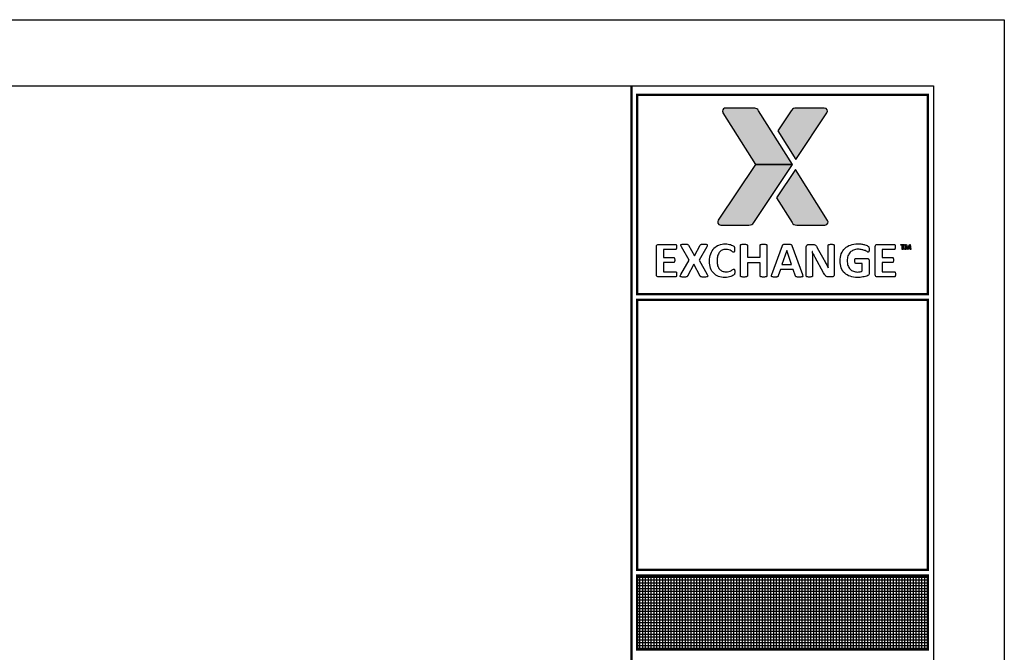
# Model space of a CAD drawing. Extents: x 0 to 42, y 0 to 30.
# Tile 5 of 5: x 31.5 to 42, y 23.3 to 30. Entities that reach past the tile are written whole.
import ezdxf

# ---------------------------------------------------------------- set-up
doc = ezdxf.new("R2010")
doc.units = 0
doc.header["$MEASUREMENT"] = 0

# ---------------------------------------------------------------- blocks, each defined once
blk = doc.blocks.new('*X6')
at = {"color": 0}
for p, q in [((36.876929, 25.21875), (40.062537, 25.21875)), ((36.876929, 25.1875), (40.062537, 25.1875)), ((36.90625, 24.423947), (36.90625, 25.235964)), ((36.9375, 24.423947), (36.9375, 25.235964)), ((36.96875, 24.423947), (36.96875, 25.235964)), ((37, 24.423947), (37, 25.235964)), ((37.03125, 24.423947), (37.03125, 25.235964)), ((37.0625, 24.423947), (37.0625, 25.235964)), ((37.09375, 24.423947), (37.09375, 25.235964)), ((37.125, 24.423947), (37.125, 25.235964)), ((37.15625, 24.423947), (37.15625, 25.235964)), ((37.1875, 24.423947), (37.1875, 25.235964)), ((37.21875, 24.423947), (37.21875, 25.235964)), ((37.25, 24.423947), (37.25, 25.235964)), ((37.28125, 24.423947), (37.28125, 25.235964)), ((37.3125, 24.423947), (37.3125, 25.235964)), ((37.34375, 24.423947), (37.34375, 25.235964)), ((37.375, 24.423947), (37.375, 25.235964)), ((37.40625, 24.423947), (37.40625, 25.235964)), ((37.4375, 24.423947), (37.4375, 25.235964)), ((37.46875, 24.423947), (37.46875, 25.235964)), ((37.5, 24.423947), (37.5, 25.235964)), ((37.53125, 24.423947), (37.53125, 25.235964)), ((37.5625, 24.423947), (37.5625, 25.235964)), ((37.59375, 24.423947), (37.59375, 25.235964)), ((37.625, 24.423947), (37.625, 25.235964)), ((37.65625, 24.423947), (37.65625, 25.235964)), ((37.6875, 24.423947), (37.6875, 25.235964)), ((37.71875, 24.423947), (37.71875, 25.235964)), ((37.75, 24.423947), (37.75, 25.235964)), ((37.78125, 24.423947), (37.78125, 25.235964)), ((37.8125, 24.423947), (37.8125, 25.235964)), ((37.84375, 24.423947), (37.84375, 25.235964)), ((37.875, 24.423947), (37.875, 25.235964)), ((37.90625, 24.423947), (37.90625, 25.235964)), ((37.9375, 24.423947), (37.9375, 25.235964)), ((37.96875, 24.423947), (37.96875, 25.235964)), ((38, 24.423947), (38, 25.235964)), ((38.03125, 24.423947), (38.03125, 25.235964)), ((38.0625, 24.423947), (38.0625, 25.235964)), ((38.09375, 24.423947), (38.09375, 25.235964)), ((38.125, 24.423947), (38.125, 25.235964)), ((38.15625, 24.423947), (38.15625, 25.235964)), ((38.1875, 24.423947), (38.1875, 25.235964)), ((38.21875, 24.423947), (38.21875, 25.235964)), ((38.25, 24.423947), (38.25, 25.235964)), ((38.28125, 24.423947), (38.28125, 25.235964)), ((38.3125, 24.423947), (38.3125, 25.235964)), ((38.34375, 24.423947), (38.34375, 25.235964)), ((38.375, 24.423947), (38.375, 25.235964)), ((38.40625, 24.423947), (38.40625, 25.235964)), ((38.4375, 24.423947), (38.4375, 25.235964)), ((38.46875, 24.423947), (38.46875, 25.235964)), ((38.5, 24.423947), (38.5, 25.235964)), ((38.53125, 24.423947), (38.53125, 25.235964)), ((38.5625, 24.423947), (38.5625, 25.235964)), ((38.59375, 24.423947), (38.59375, 25.235964)), ((38.625, 24.423947), (38.625, 25.235964)), ((38.65625, 24.423947), (38.65625, 25.235964)), ((38.6875, 24.423947), (38.6875, 25.235964)), ((38.71875, 24.423947), (38.71875, 25.235964)), ((38.75, 24.423947), (38.75, 25.235964)), ((38.78125, 24.423947), (38.78125, 25.235964)), ((38.8125, 24.423947), (38.8125, 25.235964)), ((38.84375, 24.423947), (38.84375, 25.235964)), ((38.875, 24.423947), (38.875, 25.235964)), ((38.90625, 24.423947), (38.90625, 25.235964)), ((38.9375, 24.423947), (38.9375, 25.235964)), ((38.96875, 24.423947), (38.96875, 25.235964)), ((39, 24.423947), (39, 25.235964)), ((39.03125, 24.423947), (39.03125, 25.235964)), ((39.0625, 24.423947), (39.0625, 25.235964)), ((39.09375, 24.423947), (39.09375, 25.235964)), ((39.125, 24.423947), (39.125, 25.235964)), ((39.15625, 24.423947), (39.15625, 25.235964)), ((39.1875, 24.423947), (39.1875, 25.235964)), ((39.21875, 24.423947), (39.21875, 25.235964)), ((39.25, 24.423947), (39.25, 25.235964)), ((39.28125, 24.423947), (39.28125, 25.235964)), ((39.3125, 24.423947), (39.3125, 25.235964)), ((39.34375, 24.423947), (39.34375, 25.235964)), ((39.375, 24.423947), (39.375, 25.235964)), ((39.40625, 24.423947), (39.40625, 25.235964)), ((39.4375, 24.423947), (39.4375, 25.235964)), ((39.46875, 24.423947), (39.46875, 25.235964)), ((39.5, 24.423947), (39.5, 25.235964)), ((39.53125, 24.423947), (39.53125, 25.235964)), ((39.5625, 24.423947), (39.5625, 25.235964)), ((39.59375, 24.423947), (39.59375, 25.235964)), ((39.625, 24.423947), (39.625, 25.235964)), ((39.65625, 24.423947), (39.65625, 25.235964)), ((39.6875, 24.423947), (39.6875, 25.235964)), ((39.71875, 24.423947), (39.71875, 25.235964)), ((39.75, 24.423947), (39.75, 25.235964)), ((39.78125, 24.423947), (39.78125, 25.235964)), ((39.8125, 24.423947), (39.8125, 25.235964)), ((39.84375, 24.423947), (39.84375, 25.235964)), ((39.875, 24.423947), (39.875, 25.235964)), ((39.90625, 24.423947), (39.90625, 25.235964)), ((39.9375, 24.423947), (39.9375, 25.235964)), ((39.96875, 24.423947), (39.96875, 25.235964)), ((40, 24.423947), (40, 25.235964)), ((40.03125, 24.423947), (40.03125, 25.235964)), ((40.0625, 24.423947), (40.0625, 25.235964)), ((36.876929, 25.15625), (40.062537, 25.15625)), ((36.876929, 25.125), (40.062537, 25.125)), ((36.876929, 25.09375), (40.062537, 25.09375)), ((36.876929, 25.0625), (40.062537, 25.0625)), ((36.876929, 25.03125), (40.062537, 25.03125)), ((36.876929, 25), (40.062537, 25)), ((36.876929, 24.96875), (40.062537, 24.96875)), ((36.876929, 24.9375), (40.062537, 24.9375)), ((36.876929, 24.90625), (40.062537, 24.90625)), ((36.876929, 24.875), (40.062537, 24.875)), ((36.876929, 24.84375), (40.062537, 24.84375)), ((36.876929, 24.8125), (40.062537, 24.8125)), ((36.876929, 24.78125), (40.062537, 24.78125)), ((36.876929, 24.75), (40.062537, 24.75)), ((36.876929, 24.71875), (40.062537, 24.71875)), ((36.876929, 24.6875), (40.062537, 24.6875)), ((36.876929, 24.65625), (40.062537, 24.65625)), ((36.876929, 24.625), (40.062537, 24.625)), ((36.876929, 24.59375), (40.062537, 24.59375)), ((36.876929, 24.5625), (40.062537, 24.5625)), ((36.876929, 24.53125), (40.062537, 24.53125)), ((36.876929, 24.5), (40.062537, 24.5)), ((36.876929, 24.46875), (40.062537, 24.46875)), ((36.876929, 24.4375), (40.062537, 24.4375))]:
    blk.add_line(p, q, dxfattribs=at)

msp = doc.modelspace()

# ---------------------------------------------------------------- hatches: boundary and pattern name
h = msp.add_hatch(color=252)
h.dxf.hatch_style = 1
edge = h.paths.add_edge_path()
edge.add_spline(control_points=[(39.38, 29.029), (39.377, 29.033), (39.374, 29.036), (39.371, 29.04)], knot_values=[0, 0, 0, 0, 1, 1, 1, 1], weights=[1, 1, 1, 1], degree=3, periodic=0)
edge.add_spline(control_points=[(39.371, 29.04), (39.365, 29.046), (39.358, 29.05), (39.35, 29.053)], knot_values=[0, 0, 0, 0, 1, 1, 1, 1], weights=[1, 1, 1, 1], degree=3, periodic=0)
edge.add_spline(control_points=[(39.35, 29.053), (39.344, 29.056), (39.338, 29.057), (39.333, 29.057)], knot_values=[0, 0, 0, 0, 1, 1, 1, 1], weights=[1, 1, 1, 1], degree=3, periodic=0)
edge.add_line((39.333, 29.057), (39.029, 29.057))
edge.add_spline(control_points=[(39.029, 29.057), (39.011, 29.057), (38.995, 29.042), (38.995, 29.024)], knot_values=[0, 0, 0, 0, 1, 1, 1, 1], weights=[1, 1, 1, 1], degree=3, periodic=0)
edge.add_spline(control_points=[(38.995, 29.024), (38.995, 29.018), (38.999, 29.008), (39, 29.007)], knot_values=[0, 0, 0, 0, 1, 1, 1, 1], weights=[1, 1, 1, 1], degree=3, periodic=0)
edge.add_line((39, 29.007), (39.347, 28.456))
edge.add_line((39.347, 28.456), (39.741, 28.456))
edge.add_line((39.741, 28.456), (39.38, 29.029))
h = msp.add_hatch(color=253)
h.dxf.hatch_style = 1
edge = h.paths.add_edge_path()
edge.add_spline(control_points=[(40.108, 29.006), (40.121, 29.028), (40.113, 29.057), (40.079, 29.057)], knot_values=[0, 0, 0, 0, 1, 1, 1, 1], weights=[1, 1, 1, 1], degree=3, periodic=0)
edge.add_line((40.079, 29.057), (39.78, 29.057))
edge.add_spline(control_points=[(39.78, 29.057), (39.761, 29.057), (39.744, 29.049), (39.733, 29.035)], knot_values=[0, 0, 0, 0, 1, 1, 1, 1], weights=[1, 1, 1, 1], degree=3, periodic=0)
edge.add_spline(control_points=[(39.733, 29.035), (39.732, 29.033), (39.73, 29.031), (39.728, 29.029)], knot_values=[0, 0, 0, 0, 1, 1, 1, 1], weights=[1, 1, 1, 1], degree=3, periodic=0)
edge.add_line((39.728, 29.029), (39.585, 28.813))
edge.add_line((39.585, 28.813), (39.776, 28.509))
edge.add_line((39.776, 28.509), (40.108, 29.006))
h = msp.add_hatch(color=252)
h.dxf.hatch_style = 1
edge = h.paths.add_edge_path()
edge.add_line((39.741, 28.456), (39.347, 28.456))
edge.add_line((39.347, 28.456), (38.95, 27.861))
edge.add_spline(control_points=[(38.95, 27.861), (38.939, 27.845), (38.94, 27.808), (38.977, 27.808)], knot_values=[0, 0, 0, 0, 1, 1, 1, 1], weights=[1, 1, 1, 1], degree=3, periodic=0)
edge.add_spline(control_points=[(38.977, 27.808), (38.977, 27.808), (39.277, 27.808), (39.277, 27.808)], knot_values=[0, 0, 0, 0, 1, 1, 1, 1], weights=[1, 1, 1, 1], degree=3, periodic=0)
edge.add_spline(control_points=[(39.277, 27.808), (39.303, 27.808), (39.313, 27.816), (39.328, 27.837)], knot_values=[0, 0, 0, 0, 1, 1, 1, 1], weights=[1, 1, 1, 1], degree=3, periodic=0)
edge.add_line((39.328, 27.837), (39.741, 28.456))
h = msp.add_hatch(color=253)
h.dxf.hatch_style = 1
edge = h.paths.add_edge_path()
edge.add_line((39.774, 28.402), (39.572, 28.098))
edge.add_line((39.572, 28.098), (39.736, 27.837))
edge.add_spline(control_points=[(39.736, 27.837), (39.749, 27.816), (39.762, 27.808), (39.787, 27.808)], knot_values=[0, 0, 0, 0, 1, 1, 1, 1], weights=[1, 1, 1, 1], degree=3, periodic=0)
edge.add_line((39.787, 27.808), (40.086, 27.808))
edge.add_spline(control_points=[(40.086, 27.808), (40.126, 27.808), (40.125, 27.843), (40.116, 27.859)], knot_values=[0, 0, 0, 0, 1, 1, 1, 1], weights=[1, 1, 1, 1], degree=3, periodic=0)
edge.add_line((40.116, 27.859), (39.774, 28.402))

# ---------------------------------------------------------------- linework, layer by layer
at = {"color": 7}
for p, q in [((0, 30), (42, 30)), ((42, 30), (42, 0))]:
    msp.add_line(p, q, dxfattribs=at)
at = {"color": 5}
for p, q in [((1.631, 29.294), (41.244, 29.294)), ((41.244, 29.294), (41.244, 0.706))]:
    msp.add_line(p, q, dxfattribs=at)
for p, q in [((39, 29.007), (39.347, 28.456)), ((39.333, 29.057), (39.029, 29.057)), ((39.029, 29.057), (39.029, 29.057)), ((39.741, 28.456), (39.38, 29.029)), ((39.38, 29.029), (39.38, 29.029)), ((39.728, 29.029), (39.585, 28.813)), ((39.776, 28.509), (40.108, 29.006)), ((40.079, 29.057), (39.78, 29.057)), ((40.079, 29.057), (40.079, 29.057)), ((39.585, 28.813), (39.776, 28.509)), ((39.347, 28.456), (38.95, 27.861)), ((39.328, 27.837), (39.741, 28.456)), ((39.741, 28.456), (39.347, 28.456)), ((39.347, 28.456), (39.741, 28.456)), ((39.741, 28.456), (39.741, 28.456)), ((39.774, 28.402), (39.572, 28.098)), ((40.116, 27.859), (39.774, 28.402)), ((39.572, 28.098), (39.736, 27.837)), ((40.116, 27.859), (40.116, 27.859)), ((39.787, 27.808), (40.086, 27.808)), ((38.291, 27.278), (38.291, 27.581)), ((38.313, 27.603), (38.494, 27.603)), ((38.494, 27.547), (38.364, 27.547)), ((38.364, 27.547), (38.364, 27.463)), ((38.638, 27.434), (38.557, 27.576)), ((38.631, 27.593), (38.695, 27.479)), ((38.695, 27.479), (38.757, 27.593)), ((38.826, 27.576), (38.745, 27.435)), ((39.186, 27.265), (39.186, 27.593)), ((39.26, 27.593), (39.26, 27.466)), ((39.395, 27.466), (39.395, 27.593)), ((39.469, 27.593), (39.469, 27.265)), ((39.522, 27.282), (39.633, 27.59)), ((39.68, 27.536), (39.629, 27.389)), ((39.68, 27.536), (39.68, 27.536)), ((39.732, 27.389), (39.68, 27.536)), ((39.68, 27.536), (39.68, 27.536)), ((39.735, 27.59), (39.847, 27.282)), ((39.888, 27.266), (39.888, 27.578)), ((39.914, 27.603), (39.954, 27.603)), ((39.953, 27.525), (39.952, 27.525)), ((40.006, 27.567), (40.077, 27.44)), ((40.12, 27.43), (40.12, 27.592)), ((40.187, 27.592), (40.187, 27.28)), ((40.559, 27.549), (40.559, 27.549)), ((40.624, 27.278), (40.624, 27.581)), ((40.645, 27.603), (40.827, 27.603)), ((40.827, 27.547), (40.697, 27.547)), ((40.697, 27.547), (40.697, 27.463)), ((40.895, 27.595), (40.895, 27.603)), ((40.895, 27.603), (40.935, 27.603)), ((40.911, 27.595), (40.895, 27.595)), ((40.911, 27.548), (40.911, 27.595)), ((40.92, 27.548), (40.911, 27.548)), ((40.92, 27.595), (40.92, 27.548)), ((40.935, 27.595), (40.92, 27.595)), ((40.92, 27.595), (40.92, 27.595)), ((40.935, 27.603), (40.935, 27.595)), ((40.94, 27.548), (40.948, 27.603)), ((40.949, 27.548), (40.94, 27.548)), ((40.948, 27.603), (40.957, 27.603)), ((40.953, 27.58), (40.949, 27.548)), ((40.954, 27.588), (40.953, 27.588)), ((40.967, 27.548), (40.956, 27.58)), ((40.957, 27.603), (40.969, 27.567)), ((40.976, 27.548), (40.967, 27.548)), ((40.967, 27.548), (40.967, 27.548)), ((40.972, 27.558), (40.972, 27.558)), ((40.975, 27.567), (40.988, 27.603)), ((40.987, 27.58), (40.976, 27.548)), ((40.988, 27.603), (40.997, 27.603)), ((40.99, 27.588), (40.99, 27.588)), ((40.995, 27.548), (40.991, 27.58)), ((41.004, 27.548), (40.995, 27.548)), ((40.997, 27.603), (41.004, 27.548)), ((38.364, 27.463), (38.474, 27.463)), ((38.474, 27.409), (38.364, 27.409)), ((38.364, 27.409), (38.364, 27.311)), ((38.551, 27.282), (38.638, 27.434)), ((38.745, 27.435), (38.831, 27.282)), ((39.26, 27.466), (39.395, 27.466)), ((39.395, 27.406), (39.26, 27.406)), ((39.26, 27.406), (39.26, 27.265)), ((39.395, 27.265), (39.395, 27.406)), ((39.954, 27.447), (39.954, 27.266)), ((40.073, 27.299), (39.983, 27.461)), ((40.416, 27.453), (40.538, 27.453)), ((40.558, 27.431), (40.558, 27.292)), ((40.697, 27.463), (40.807, 27.463)), ((40.807, 27.409), (40.697, 27.409)), ((40.697, 27.409), (40.697, 27.311)), ((38.364, 27.311), (38.495, 27.311)), ((38.689, 27.39), (38.621, 27.265)), ((38.757, 27.265), (38.689, 27.39)), ((39.125, 27.308), (39.125, 27.308)), ((39.612, 27.335), (39.59, 27.267)), ((39.749, 27.335), (39.612, 27.335)), ((39.629, 27.389), (39.732, 27.389)), ((39.773, 27.265), (39.749, 27.335)), ((40.122, 27.351), (40.122, 27.351)), ((40.484, 27.4), (40.416, 27.4)), ((40.484, 27.319), (40.484, 27.4)), ((40.697, 27.311), (40.828, 27.311)), ((38.495, 27.256), (38.313, 27.256)), ((38.506, 27.283), (38.506, 27.283)), ((38.831, 27.282), (38.831, 27.282)), ((39.469, 27.265), (39.469, 27.265)), ((39.847, 27.282), (39.847, 27.282)), ((40.159, 27.255), (40.128, 27.255)), ((40.187, 27.28), (40.187, 27.28)), ((40.828, 27.256), (40.645, 27.256)), ((40.839, 27.283), (40.839, 27.283))]:
    msp.add_line(p, q)
at = {"color": 2, "const_width": 0.025}
for points in [[(38.025, 29.294), (38.025, 0.706)], [(41.183, 24.07), (38.086, 24.07), (38.086, 23.281), (41.183, 23.281), (41.183, 24.07)]]:
    msp.add_lwpolyline(points, dxfattribs=at)
for points in [[(41.183, 29.199), (38.086, 29.199), (38.086, 27.073), (41.183, 27.073)], [(41.183, 24.131), (41.183, 27.012), (38.086, 27.012), (38.086, 24.131)]]:
    msp.add_lwpolyline(points, close=True, dxfattribs=at)
at = {"color": 7}
for points in [[(39.029, 29.057), (39.011, 29.057), (38.995, 29.042), (38.995, 29.024)], [(38.995, 29.024), (38.995, 29.018), (38.999, 29.008), (39, 29.007)], [(39.35, 29.053), (39.344, 29.056), (39.338, 29.057), (39.333, 29.057)], [(39.371, 29.04), (39.365, 29.046), (39.358, 29.05), (39.35, 29.053)], [(39.38, 29.029), (39.377, 29.033), (39.374, 29.036), (39.371, 29.04)], [(39.733, 29.035), (39.732, 29.033), (39.73, 29.031), (39.728, 29.029)], [(39.78, 29.057), (39.761, 29.057), (39.744, 29.049), (39.733, 29.035)], [(40.108, 29.006), (40.121, 29.028), (40.113, 29.057), (40.079, 29.057)], [(38.95, 27.861), (38.939, 27.845), (38.94, 27.808), (38.977, 27.808)], [(39.277, 27.808), (39.303, 27.808), (39.313, 27.816), (39.328, 27.837)], [(39.736, 27.837), (39.749, 27.816), (39.762, 27.808), (39.787, 27.808)], [(40.086, 27.808), (40.126, 27.808), (40.125, 27.843), (40.116, 27.859)], [(38.977, 27.808), (38.977, 27.808), (39.277, 27.808), (39.277, 27.808)], [(38.291, 27.581), (38.291, 27.588), (38.293, 27.594), (38.297, 27.598)], [(38.297, 27.598), (38.302, 27.601), (38.307, 27.603), (38.313, 27.603)], [(38.494, 27.603), (38.496, 27.603), (38.497, 27.602), (38.498, 27.601)], [(38.498, 27.549), (38.497, 27.548), (38.496, 27.547), (38.494, 27.547)], [(38.498, 27.601), (38.5, 27.601), (38.501, 27.599), (38.502, 27.597)], [(38.502, 27.554), (38.501, 27.552), (38.5, 27.55), (38.498, 27.549)], [(38.502, 27.597), (38.503, 27.594), (38.503, 27.592), (38.504, 27.588)], [(38.504, 27.562), (38.503, 27.559), (38.503, 27.556), (38.502, 27.554)], [(38.504, 27.588), (38.504, 27.585), (38.505, 27.58), (38.505, 27.575)], [(38.505, 27.575), (38.505, 27.57), (38.504, 27.566), (38.504, 27.562)], [(38.55, 27.592), (38.549, 27.596), (38.55, 27.598), (38.552, 27.6)], [(38.557, 27.576), (38.554, 27.583), (38.552, 27.588), (38.55, 27.592)], [(38.552, 27.6), (38.554, 27.602), (38.558, 27.603), (38.564, 27.604)], [(38.564, 27.604), (38.57, 27.604), (38.578, 27.604), (38.588, 27.604)], [(38.588, 27.604), (38.597, 27.604), (38.604, 27.604), (38.609, 27.604)], [(38.609, 27.604), (38.614, 27.604), (38.619, 27.603), (38.622, 27.602)], [(38.622, 27.602), (38.625, 27.601), (38.627, 27.6), (38.628, 27.599)], [(38.628, 27.599), (38.629, 27.597), (38.63, 27.596), (38.631, 27.593)], [(38.757, 27.593), (38.758, 27.596), (38.759, 27.597), (38.76, 27.599)], [(38.76, 27.599), (38.762, 27.6), (38.764, 27.601), (38.766, 27.602)], [(38.766, 27.602), (38.769, 27.603), (38.773, 27.604), (38.777, 27.604)], [(38.777, 27.604), (38.782, 27.604), (38.789, 27.604), (38.797, 27.604)], [(38.797, 27.604), (38.807, 27.604), (38.814, 27.604), (38.819, 27.604)], [(38.819, 27.604), (38.825, 27.603), (38.829, 27.602), (38.831, 27.6)], [(38.832, 27.592), (38.831, 27.588), (38.829, 27.583), (38.826, 27.576)], [(38.831, 27.6), (38.833, 27.598), (38.833, 27.595), (38.832, 27.592)], [(38.87, 27.503), (38.878, 27.526), (38.889, 27.545), (38.904, 27.561)], [(38.904, 27.561), (38.919, 27.577), (38.936, 27.588), (38.957, 27.596)], [(38.961, 27.517), (38.953, 27.506), (38.947, 27.493), (38.943, 27.479)], [(38.957, 27.596), (38.978, 27.604), (39, 27.608), (39.025, 27.608)], [(38.99, 27.541), (38.979, 27.535), (38.969, 27.527), (38.961, 27.517)], [(39.028, 27.549), (39.014, 27.549), (39.001, 27.546), (38.99, 27.541)], [(39.025, 27.608), (39.035, 27.608), (39.045, 27.608), (39.055, 27.606)], [(39.062, 27.544), (39.053, 27.548), (39.041, 27.549), (39.028, 27.549)], [(39.055, 27.606), (39.064, 27.604), (39.072, 27.602), (39.08, 27.6)], [(39.087, 27.534), (39.08, 27.538), (39.072, 27.541), (39.062, 27.544)], [(39.08, 27.6), (39.088, 27.597), (39.096, 27.594), (39.102, 27.591)], [(39.103, 27.524), (39.099, 27.527), (39.093, 27.53), (39.087, 27.534)], [(39.102, 27.591), (39.108, 27.587), (39.113, 27.584), (39.115, 27.582)], [(39.114, 27.519), (39.111, 27.519), (39.108, 27.52), (39.103, 27.524)], [(39.118, 27.52), (39.117, 27.519), (39.116, 27.519), (39.114, 27.519)], [(39.115, 27.582), (39.118, 27.58), (39.119, 27.578), (39.12, 27.576)], [(39.122, 27.526), (39.121, 27.523), (39.12, 27.522), (39.118, 27.52)], [(39.12, 27.576), (39.121, 27.574), (39.122, 27.572), (39.123, 27.57)], [(39.124, 27.535), (39.123, 27.531), (39.123, 27.528), (39.122, 27.526)], [(39.123, 27.57), (39.123, 27.567), (39.124, 27.564), (39.124, 27.561)], [(39.124, 27.561), (39.124, 27.558), (39.124, 27.553), (39.124, 27.548)], [(39.124, 27.548), (39.124, 27.543), (39.124, 27.538), (39.124, 27.535)], [(39.186, 27.593), (39.186, 27.595), (39.186, 27.597), (39.188, 27.598)], [(39.188, 27.598), (39.189, 27.599), (39.191, 27.601), (39.194, 27.601)], [(39.194, 27.601), (39.196, 27.602), (39.2, 27.603), (39.205, 27.604)], [(39.205, 27.604), (39.21, 27.604), (39.216, 27.604), (39.223, 27.604)], [(39.223, 27.604), (39.23, 27.604), (39.236, 27.604), (39.241, 27.604)], [(39.241, 27.604), (39.245, 27.603), (39.249, 27.602), (39.252, 27.601)], [(39.252, 27.601), (39.255, 27.601), (39.257, 27.599), (39.258, 27.598)], [(39.258, 27.598), (39.259, 27.597), (39.26, 27.595), (39.26, 27.593)], [(39.395, 27.593), (39.395, 27.595), (39.396, 27.597), (39.397, 27.598)], [(39.397, 27.598), (39.398, 27.599), (39.4, 27.601), (39.403, 27.601)], [(39.403, 27.601), (39.406, 27.602), (39.409, 27.603), (39.414, 27.604)], [(39.414, 27.604), (39.419, 27.604), (39.425, 27.604), (39.432, 27.604)], [(39.432, 27.604), (39.439, 27.604), (39.445, 27.604), (39.45, 27.604)], [(39.45, 27.604), (39.455, 27.603), (39.458, 27.602), (39.461, 27.601)], [(39.461, 27.601), (39.464, 27.601), (39.466, 27.599), (39.467, 27.598)], [(39.467, 27.598), (39.468, 27.597), (39.469, 27.595), (39.469, 27.593)], [(39.633, 27.59), (39.635, 27.593), (39.636, 27.596), (39.637, 27.598)], [(39.637, 27.598), (39.639, 27.6), (39.641, 27.601), (39.645, 27.602)], [(39.645, 27.602), (39.648, 27.603), (39.652, 27.604), (39.658, 27.604)], [(39.658, 27.604), (39.664, 27.604), (39.672, 27.604), (39.681, 27.604)], [(39.681, 27.604), (39.692, 27.604), (39.701, 27.604), (39.708, 27.604)], [(39.708, 27.604), (39.714, 27.604), (39.719, 27.603), (39.723, 27.602)], [(39.723, 27.602), (39.726, 27.601), (39.729, 27.6), (39.731, 27.598)], [(39.731, 27.598), (39.732, 27.596), (39.734, 27.593), (39.735, 27.59)], [(39.888, 27.578), (39.888, 27.586), (39.89, 27.592), (39.895, 27.596)], [(39.895, 27.596), (39.901, 27.601), (39.907, 27.603), (39.914, 27.603)], [(39.952, 27.525), (39.953, 27.512), (39.953, 27.5), (39.954, 27.487)], [(39.967, 27.493), (39.962, 27.504), (39.957, 27.515), (39.953, 27.525)], [(39.954, 27.603), (39.961, 27.603), (39.967, 27.602), (39.972, 27.601)], [(39.972, 27.601), (39.977, 27.6), (39.981, 27.598), (39.985, 27.595)], [(39.985, 27.595), (39.989, 27.593), (39.992, 27.589), (39.996, 27.584)], [(39.996, 27.584), (39.999, 27.579), (40.003, 27.574), (40.006, 27.567)], [(40.12, 27.592), (40.12, 27.594), (40.121, 27.596), (40.122, 27.597)], [(40.122, 27.597), (40.123, 27.599), (40.125, 27.6), (40.128, 27.601)], [(40.128, 27.601), (40.13, 27.602), (40.134, 27.603), (40.138, 27.603)], [(40.138, 27.603), (40.142, 27.604), (40.148, 27.604), (40.155, 27.604)], [(40.155, 27.604), (40.161, 27.604), (40.166, 27.604), (40.171, 27.603)], [(40.171, 27.603), (40.175, 27.603), (40.178, 27.602), (40.181, 27.601)], [(40.181, 27.601), (40.183, 27.6), (40.184, 27.599), (40.185, 27.597)], [(40.185, 27.597), (40.186, 27.596), (40.187, 27.594), (40.187, 27.592)], [(40.262, 27.502), (40.271, 27.525), (40.284, 27.544), (40.3, 27.56)], [(40.3, 27.56), (40.317, 27.576), (40.336, 27.588), (40.36, 27.596)], [(40.356, 27.518), (40.346, 27.507), (40.338, 27.494), (40.332, 27.479)], [(40.392, 27.542), (40.378, 27.536), (40.366, 27.528), (40.356, 27.518)], [(40.36, 27.596), (40.383, 27.604), (40.409, 27.609), (40.437, 27.609)], [(40.44, 27.551), (40.422, 27.551), (40.406, 27.548), (40.392, 27.542)], [(40.437, 27.609), (40.453, 27.609), (40.467, 27.608), (40.48, 27.606)], [(40.483, 27.546), (40.471, 27.549), (40.456, 27.551), (40.44, 27.551)], [(40.48, 27.606), (40.493, 27.604), (40.505, 27.601), (40.514, 27.598)], [(40.515, 27.536), (40.506, 27.539), (40.495, 27.543), (40.483, 27.546)], [(40.514, 27.598), (40.524, 27.595), (40.532, 27.592), (40.538, 27.589)], [(40.537, 27.525), (40.531, 27.528), (40.524, 27.532), (40.515, 27.536)], [(40.548, 27.52), (40.546, 27.52), (40.542, 27.522), (40.537, 27.525)], [(40.538, 27.589), (40.544, 27.585), (40.549, 27.582), (40.551, 27.58)], [(40.553, 27.522), (40.552, 27.521), (40.55, 27.52), (40.548, 27.52)], [(40.551, 27.58), (40.554, 27.577), (40.556, 27.574), (40.557, 27.569)], [(40.556, 27.526), (40.555, 27.524), (40.554, 27.523), (40.553, 27.522)], [(40.558, 27.535), (40.557, 27.532), (40.557, 27.529), (40.556, 27.526)], [(40.557, 27.569), (40.558, 27.565), (40.559, 27.558), (40.559, 27.549)], [(40.559, 27.549), (40.559, 27.544), (40.558, 27.539), (40.558, 27.535)], [(40.624, 27.581), (40.624, 27.588), (40.626, 27.594), (40.63, 27.598)], [(40.63, 27.598), (40.634, 27.601), (40.639, 27.603), (40.645, 27.603)], [(40.827, 27.603), (40.828, 27.603), (40.83, 27.602), (40.831, 27.601)], [(40.831, 27.549), (40.83, 27.548), (40.828, 27.547), (40.827, 27.547)], [(40.831, 27.601), (40.832, 27.601), (40.833, 27.599), (40.834, 27.597)], [(40.834, 27.554), (40.833, 27.552), (40.832, 27.55), (40.831, 27.549)], [(40.834, 27.597), (40.835, 27.594), (40.836, 27.592), (40.836, 27.588)], [(40.836, 27.562), (40.836, 27.559), (40.835, 27.556), (40.834, 27.554)], [(40.836, 27.588), (40.837, 27.585), (40.837, 27.58), (40.837, 27.575)], [(40.837, 27.575), (40.837, 27.57), (40.837, 27.566), (40.836, 27.562)], [(40.953, 27.588), (40.953, 27.588), (40.953, 27.583), (40.953, 27.58)], [(40.956, 27.58), (40.955, 27.583), (40.954, 27.588), (40.954, 27.588)], [(40.969, 27.567), (40.971, 27.563), (40.972, 27.558), (40.972, 27.558)], [(40.972, 27.558), (40.972, 27.558), (40.974, 27.563), (40.975, 27.567)], [(40.99, 27.588), (40.99, 27.588), (40.988, 27.583), (40.987, 27.58)], [(40.991, 27.58), (40.99, 27.583), (40.99, 27.588), (40.99, 27.588)], [(38.474, 27.463), (38.476, 27.463), (38.477, 27.462), (38.479, 27.461)], [(38.479, 27.41), (38.477, 27.409), (38.476, 27.409), (38.474, 27.409)], [(38.479, 27.461), (38.48, 27.46), (38.481, 27.459), (38.482, 27.457)], [(38.482, 27.415), (38.481, 27.412), (38.48, 27.411), (38.479, 27.41)], [(38.482, 27.457), (38.483, 27.455), (38.484, 27.452), (38.484, 27.448)], [(38.484, 27.423), (38.484, 27.419), (38.483, 27.417), (38.482, 27.415)], [(38.484, 27.448), (38.485, 27.445), (38.485, 27.441), (38.485, 27.436)], [(38.485, 27.436), (38.485, 27.43), (38.485, 27.426), (38.484, 27.423)], [(38.857, 27.425), (38.857, 27.454), (38.861, 27.48), (38.87, 27.503)], [(38.868, 27.348), (38.861, 27.37), (38.857, 27.396), (38.857, 27.425)], [(38.943, 27.479), (38.939, 27.464), (38.937, 27.447), (38.937, 27.428)], [(38.937, 27.428), (38.937, 27.408), (38.939, 27.39), (38.943, 27.375)], [(39.954, 27.487), (39.954, 27.474), (39.954, 27.461), (39.954, 27.447)], [(39.983, 27.461), (39.978, 27.471), (39.973, 27.481), (39.967, 27.493)], [(40.077, 27.44), (40.081, 27.432), (40.085, 27.424), (40.089, 27.417)], [(40.089, 27.417), (40.093, 27.41), (40.097, 27.402), (40.1, 27.395)], [(40.121, 27.391), (40.121, 27.404), (40.12, 27.417), (40.12, 27.43)], [(40.249, 27.425), (40.249, 27.454), (40.253, 27.479), (40.262, 27.502)], [(40.261, 27.352), (40.253, 27.373), (40.249, 27.398), (40.249, 27.425)], [(40.332, 27.479), (40.327, 27.464), (40.324, 27.448), (40.324, 27.43)], [(40.324, 27.43), (40.324, 27.41), (40.327, 27.392), (40.332, 27.377)], [(40.405, 27.426), (40.405, 27.431), (40.405, 27.435), (40.406, 27.439)], [(40.408, 27.406), (40.406, 27.41), (40.405, 27.417), (40.405, 27.426)], [(40.406, 27.439), (40.406, 27.442), (40.407, 27.445), (40.408, 27.447)], [(40.408, 27.447), (40.409, 27.449), (40.41, 27.451), (40.411, 27.452)], [(40.416, 27.4), (40.412, 27.4), (40.41, 27.402), (40.408, 27.406)], [(40.411, 27.452), (40.412, 27.453), (40.414, 27.453), (40.416, 27.453)], [(40.538, 27.453), (40.541, 27.453), (40.544, 27.453), (40.546, 27.452)], [(40.546, 27.452), (40.548, 27.451), (40.55, 27.449), (40.552, 27.447)], [(40.552, 27.447), (40.554, 27.445), (40.555, 27.443), (40.556, 27.44)], [(40.556, 27.44), (40.557, 27.437), (40.558, 27.434), (40.558, 27.431)], [(40.807, 27.463), (40.808, 27.463), (40.81, 27.462), (40.811, 27.461)], [(40.811, 27.41), (40.81, 27.409), (40.808, 27.409), (40.807, 27.409)], [(40.811, 27.461), (40.813, 27.46), (40.814, 27.459), (40.815, 27.457)], [(40.815, 27.415), (40.814, 27.412), (40.813, 27.411), (40.811, 27.41)], [(40.815, 27.457), (40.816, 27.455), (40.816, 27.452), (40.817, 27.448)], [(40.817, 27.423), (40.816, 27.419), (40.816, 27.417), (40.815, 27.415)], [(40.817, 27.448), (40.817, 27.445), (40.818, 27.441), (40.818, 27.436)], [(40.818, 27.436), (40.818, 27.43), (40.817, 27.426), (40.817, 27.423)], [(38.495, 27.311), (38.497, 27.311), (38.498, 27.31), (38.5, 27.309)], [(38.5, 27.309), (38.501, 27.308), (38.502, 27.307), (38.503, 27.305)], [(38.503, 27.305), (38.504, 27.303), (38.505, 27.3), (38.505, 27.296)], [(38.901, 27.294), (38.887, 27.308), (38.876, 27.327), (38.868, 27.348)], [(38.943, 27.375), (38.948, 27.36), (38.954, 27.348), (38.962, 27.339)], [(38.962, 27.339), (38.97, 27.329), (38.98, 27.322), (38.992, 27.317)], [(38.992, 27.317), (39.003, 27.312), (39.016, 27.31), (39.03, 27.31)], [(39.03, 27.31), (39.043, 27.31), (39.055, 27.311), (39.064, 27.314)], [(39.064, 27.314), (39.074, 27.317), (39.082, 27.32), (39.089, 27.324)], [(39.089, 27.324), (39.096, 27.328), (39.101, 27.331), (39.106, 27.334)], [(39.106, 27.334), (39.11, 27.336), (39.113, 27.338), (39.116, 27.338)], [(39.116, 27.338), (39.118, 27.338), (39.119, 27.338), (39.12, 27.337)], [(39.12, 27.337), (39.121, 27.336), (39.122, 27.335), (39.123, 27.333)], [(39.123, 27.333), (39.124, 27.33), (39.124, 27.327), (39.125, 27.324)], [(39.125, 27.324), (39.125, 27.32), (39.125, 27.315), (39.125, 27.308)], [(39.125, 27.308), (39.125, 27.304), (39.125, 27.3), (39.125, 27.297)], [(40.1, 27.395), (40.104, 27.387), (40.108, 27.38), (40.111, 27.373)], [(40.111, 27.373), (40.115, 27.366), (40.118, 27.359), (40.122, 27.351)], [(40.122, 27.351), (40.122, 27.364), (40.121, 27.377), (40.121, 27.391)], [(40.298, 27.296), (40.282, 27.311), (40.27, 27.33), (40.261, 27.352)], [(40.332, 27.377), (40.338, 27.362), (40.346, 27.349), (40.356, 27.339)], [(40.356, 27.339), (40.366, 27.329), (40.377, 27.321), (40.391, 27.316)], [(40.391, 27.316), (40.405, 27.311), (40.421, 27.308), (40.437, 27.308)], [(40.437, 27.308), (40.446, 27.308), (40.454, 27.309), (40.462, 27.311)], [(40.462, 27.311), (40.47, 27.313), (40.477, 27.316), (40.484, 27.319)], [(40.828, 27.311), (40.829, 27.311), (40.831, 27.31), (40.832, 27.309)], [(40.832, 27.309), (40.834, 27.308), (40.835, 27.307), (40.836, 27.305)], [(40.836, 27.305), (40.837, 27.303), (40.837, 27.3), (40.838, 27.296)], [(38.297, 27.261), (38.293, 27.264), (38.291, 27.27), (38.291, 27.278)], [(38.313, 27.256), (38.307, 27.256), (38.302, 27.257), (38.297, 27.261)], [(38.5, 27.257), (38.498, 27.256), (38.497, 27.256), (38.495, 27.256)], [(38.503, 27.262), (38.502, 27.26), (38.501, 27.258), (38.5, 27.257)], [(38.505, 27.27), (38.505, 27.267), (38.504, 27.264), (38.503, 27.262)], [(38.505, 27.296), (38.506, 27.293), (38.506, 27.288), (38.506, 27.283)], [(38.506, 27.283), (38.506, 27.278), (38.506, 27.274), (38.505, 27.27)], [(38.544, 27.267), (38.545, 27.271), (38.548, 27.276), (38.551, 27.282)], [(38.545, 27.259), (38.543, 27.261), (38.543, 27.263), (38.544, 27.267)], [(38.556, 27.255), (38.551, 27.255), (38.547, 27.257), (38.545, 27.259)], [(38.579, 27.254), (38.569, 27.254), (38.561, 27.254), (38.556, 27.255)], [(38.599, 27.254), (38.594, 27.254), (38.587, 27.254), (38.579, 27.254)], [(38.611, 27.256), (38.608, 27.255), (38.604, 27.255), (38.599, 27.254)], [(38.617, 27.26), (38.616, 27.258), (38.614, 27.257), (38.611, 27.256)], [(38.621, 27.265), (38.62, 27.263), (38.619, 27.261), (38.617, 27.26)], [(38.76, 27.26), (38.759, 27.261), (38.758, 27.263), (38.757, 27.265)], [(38.767, 27.256), (38.764, 27.257), (38.762, 27.258), (38.76, 27.26)], [(38.778, 27.254), (38.773, 27.255), (38.769, 27.255), (38.767, 27.256)], [(38.799, 27.254), (38.79, 27.254), (38.784, 27.254), (38.778, 27.254)], [(38.824, 27.255), (38.818, 27.254), (38.81, 27.254), (38.799, 27.254)], [(38.836, 27.259), (38.834, 27.257), (38.83, 27.255), (38.824, 27.255)], [(38.831, 27.282), (38.835, 27.276), (38.837, 27.271), (38.838, 27.267)], [(38.838, 27.267), (38.839, 27.263), (38.838, 27.261), (38.836, 27.259)], [(38.952, 27.261), (38.932, 27.268), (38.915, 27.279), (38.901, 27.294)], [(39.019, 27.25), (38.994, 27.25), (38.972, 27.254), (38.952, 27.261)], [(39.054, 27.253), (39.043, 27.251), (39.032, 27.25), (39.019, 27.25)], [(39.084, 27.26), (39.075, 27.257), (39.065, 27.255), (39.054, 27.253)], [(39.105, 27.27), (39.099, 27.266), (39.092, 27.263), (39.084, 27.26)], [(39.117, 27.277), (39.115, 27.275), (39.111, 27.273), (39.105, 27.27)], [(39.121, 27.283), (39.121, 27.281), (39.119, 27.279), (39.117, 27.277)], [(39.124, 27.289), (39.123, 27.286), (39.122, 27.285), (39.121, 27.283)], [(39.125, 27.297), (39.125, 27.294), (39.124, 27.291), (39.124, 27.289)], [(39.188, 27.26), (39.186, 27.262), (39.186, 27.263), (39.186, 27.265)], [(39.194, 27.257), (39.191, 27.258), (39.189, 27.259), (39.188, 27.26)], [(39.205, 27.255), (39.2, 27.255), (39.196, 27.256), (39.194, 27.257)], [(39.223, 27.254), (39.216, 27.254), (39.21, 27.254), (39.205, 27.255)], [(39.241, 27.255), (39.236, 27.254), (39.23, 27.254), (39.223, 27.254)], [(39.252, 27.257), (39.249, 27.256), (39.245, 27.255), (39.241, 27.255)], [(39.258, 27.26), (39.257, 27.259), (39.255, 27.258), (39.252, 27.257)], [(39.26, 27.265), (39.26, 27.263), (39.259, 27.262), (39.258, 27.26)], [(39.397, 27.26), (39.396, 27.262), (39.395, 27.263), (39.395, 27.265)], [(39.403, 27.257), (39.4, 27.258), (39.398, 27.259), (39.397, 27.26)], [(39.414, 27.255), (39.409, 27.255), (39.406, 27.256), (39.403, 27.257)], [(39.432, 27.254), (39.425, 27.254), (39.419, 27.254), (39.414, 27.255)], [(39.45, 27.255), (39.445, 27.254), (39.439, 27.254), (39.432, 27.254)], [(39.461, 27.257), (39.458, 27.256), (39.455, 27.255), (39.45, 27.255)], [(39.467, 27.26), (39.466, 27.259), (39.464, 27.258), (39.461, 27.257)], [(39.469, 27.265), (39.469, 27.263), (39.468, 27.262), (39.467, 27.26)], [(39.517, 27.267), (39.518, 27.271), (39.519, 27.276), (39.522, 27.282)], [(39.519, 27.259), (39.518, 27.261), (39.517, 27.264), (39.517, 27.267)], [(39.53, 27.255), (39.525, 27.255), (39.521, 27.257), (39.519, 27.259)], [(39.55, 27.254), (39.541, 27.254), (39.534, 27.254), (39.53, 27.255)], [(39.569, 27.254), (39.564, 27.254), (39.558, 27.254), (39.55, 27.254)], [(39.581, 27.257), (39.578, 27.256), (39.574, 27.255), (39.569, 27.254)], [(39.587, 27.261), (39.585, 27.259), (39.583, 27.258), (39.581, 27.257)], [(39.59, 27.267), (39.589, 27.264), (39.588, 27.262), (39.587, 27.261)], [(39.776, 27.259), (39.775, 27.261), (39.774, 27.263), (39.773, 27.265)], [(39.782, 27.256), (39.779, 27.257), (39.777, 27.258), (39.776, 27.259)], [(39.794, 27.254), (39.789, 27.255), (39.785, 27.255), (39.782, 27.256)], [(39.816, 27.254), (39.807, 27.254), (39.799, 27.254), (39.794, 27.254)], [(39.838, 27.255), (39.833, 27.254), (39.825, 27.254), (39.816, 27.254)], [(39.849, 27.258), (39.847, 27.256), (39.843, 27.255), (39.838, 27.255)], [(39.847, 27.282), (39.849, 27.275), (39.85, 27.27), (39.851, 27.267)], [(39.851, 27.267), (39.852, 27.263), (39.851, 27.26), (39.849, 27.258)], [(39.889, 27.261), (39.888, 27.262), (39.888, 27.264), (39.888, 27.266)], [(39.894, 27.257), (39.892, 27.258), (39.89, 27.259), (39.889, 27.261)], [(39.904, 27.255), (39.9, 27.255), (39.897, 27.256), (39.894, 27.257)], [(39.921, 27.254), (39.914, 27.254), (39.909, 27.254), (39.904, 27.255)], [(39.937, 27.255), (39.933, 27.254), (39.927, 27.254), (39.921, 27.254)], [(39.947, 27.257), (39.945, 27.256), (39.941, 27.255), (39.937, 27.255)], [(39.953, 27.261), (39.952, 27.259), (39.95, 27.258), (39.947, 27.257)], [(39.954, 27.266), (39.954, 27.264), (39.954, 27.262), (39.953, 27.261)], [(40.086, 27.277), (40.082, 27.283), (40.078, 27.29), (40.073, 27.299)], [(40.098, 27.264), (40.094, 27.267), (40.09, 27.272), (40.086, 27.277)], [(40.111, 27.257), (40.106, 27.258), (40.102, 27.26), (40.098, 27.264)], [(40.128, 27.255), (40.121, 27.255), (40.115, 27.256), (40.111, 27.257)], [(40.17, 27.257), (40.166, 27.256), (40.163, 27.255), (40.159, 27.255)], [(40.179, 27.261), (40.176, 27.259), (40.173, 27.258), (40.17, 27.257)], [(40.185, 27.269), (40.183, 27.266), (40.181, 27.263), (40.179, 27.261)], [(40.187, 27.28), (40.187, 27.276), (40.186, 27.272), (40.185, 27.269)], [(40.356, 27.262), (40.333, 27.27), (40.313, 27.281), (40.298, 27.296)], [(40.434, 27.25), (40.405, 27.25), (40.379, 27.254), (40.356, 27.262)], [(40.463, 27.251), (40.453, 27.25), (40.443, 27.25), (40.434, 27.25)], [(40.492, 27.255), (40.483, 27.253), (40.473, 27.252), (40.463, 27.251)], [(40.52, 27.261), (40.511, 27.259), (40.502, 27.257), (40.492, 27.255)], [(40.543, 27.269), (40.537, 27.266), (40.529, 27.264), (40.52, 27.261)], [(40.555, 27.278), (40.553, 27.274), (40.549, 27.271), (40.543, 27.269)], [(40.558, 27.292), (40.558, 27.287), (40.557, 27.282), (40.555, 27.278)], [(40.63, 27.261), (40.626, 27.264), (40.624, 27.27), (40.624, 27.278)], [(40.645, 27.256), (40.639, 27.256), (40.634, 27.257), (40.63, 27.261)], [(40.832, 27.257), (40.831, 27.256), (40.829, 27.256), (40.828, 27.256)], [(40.836, 27.262), (40.835, 27.26), (40.834, 27.258), (40.832, 27.257)], [(40.838, 27.27), (40.837, 27.267), (40.837, 27.264), (40.836, 27.262)], [(40.838, 27.296), (40.838, 27.293), (40.839, 27.288), (40.839, 27.283)], [(40.839, 27.283), (40.839, 27.278), (40.838, 27.274), (40.838, 27.27)]]:
    msp.add_open_spline(points, degree=3, dxfattribs=at)

# ---------------------------------------------------------------- block references
at = {"color": 3, "xscale": 0.972376, "yscale": 0.972376, "zscale": 0.972376}
msp.add_blockref('*X6', (2.227, -0.469), dxfattribs=at)

doc.saveas('drawing.dxf')
